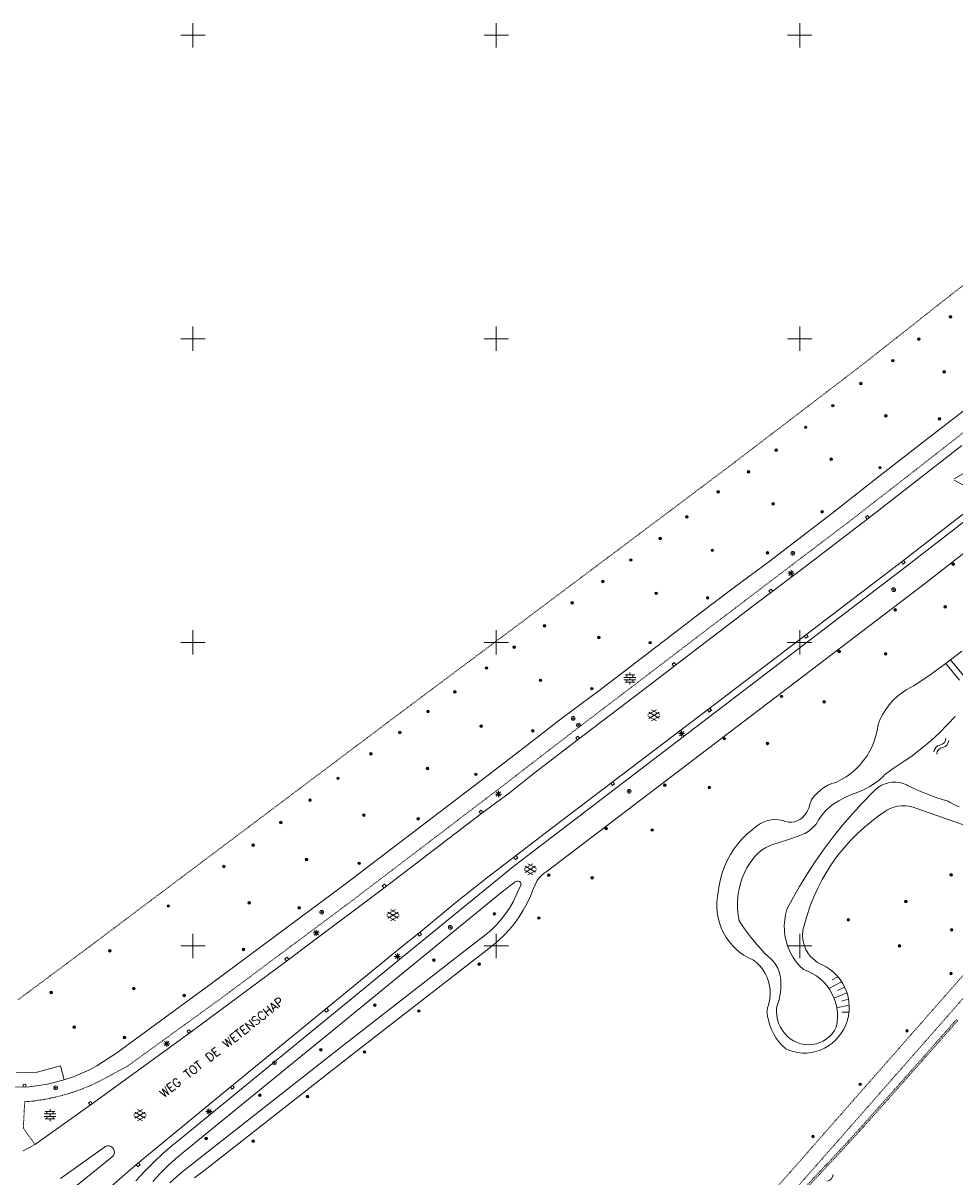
# Model space of a CAD drawing. Header units: millimetres. Extents: x 135944 to 142000, y 454200 to 456692.
# Tile 209 of 220: x 138672 to 138826, y 454562 to 454752. Entities that reach past the tile are written whole.
import ezdxf
from ezdxf.enums import TextEntityAlignment as Align

# ---------------------------------------------------------------- set-up
doc = ezdxf.new("R2010")
doc.units = ezdxf.units.MM
for name, pattern in [('TotaalGBKN2013X$0$DASHDOT', [1, 0.5, -0.25, 0, -0.25]), ('TotaalGBKN2013X$0$DASHED', [0.75, 0.5, -0.25]), ('TotaalGBKN2013X$0$DOT', [0.25, 0, -0.25]), ('TotaalGBKN2013X$0$HIDDEN', [0.375, 0.25, -0.125])]:
    doc.linetypes.add(name, pattern=pattern)
doc.layers.get('0').update_dxf_attribs({"color": 251})
doc.layers.add('TotaalGBKN2013X$0$1', color=251, linetype='Continuous')
doc.layers.add('TotaalGBKN2013X$0$GBKN binnenstad 2009$0$SEMANT_ SYMB_', color=251, linetype='Continuous')
doc.styles.add('TotaalGBKN2013X$0$TXT', font='txt.shx')

# ---------------------------------------------------------------- blocks, each defined once
blk = doc.blocks.new('TotaalGBKN2013X$0$A$C45A53C7B')
at = {"linetype": 'Continuous', "lineweight": 0}
for p, q in [((138700000, 454750000), (138700000, 454752000)), ((138750000, 454750000), (138750000, 454752000)), ((138800000, 454750000), (138800000, 454752000)), ((138698000, 454750000), (138700000, 454750000)), ((138700000, 454750000), (138702000, 454750000)), ((138700000, 454748000), (138700000, 454750000)), ((138748000, 454750000), (138750000, 454750000)), ((138750000, 454750000), (138752000, 454750000)), ((138750000, 454748000), (138750000, 454750000)), ((138798000, 454750000), (138800000, 454750000)), ((138800000, 454750000), (138802000, 454750000)), ((138800000, 454748000), (138800000, 454750000)), ((138700000, 454700000), (138700000, 454702000)), ((138750000, 454700000), (138750000, 454702000)), ((138800000, 454700000), (138800000, 454702000)), ((138698000, 454700000), (138700000, 454700000)), ((138700000, 454700000), (138702000, 454700000)), ((138700000, 454698000), (138700000, 454700000)), ((138748000, 454700000), (138750000, 454700000)), ((138750000, 454700000), (138752000, 454700000)), ((138750000, 454698000), (138750000, 454700000)), ((138798000, 454700000), (138800000, 454700000)), ((138800000, 454700000), (138802000, 454700000)), ((138800000, 454698000), (138800000, 454700000)), ((138828823, 454689578), (138820670, 454683259)), ((138820670, 454683259), (138812537, 454676911)), ((138811277, 454670416), (138826677, 454682423)), ((138812537, 454676911), (138805291, 454671241)), ((138825452, 454676944), (138826854, 454677753)), ((138832760, 454675710), (138816910, 454663380)), ((138833510, 454674920), (138817540, 454662500)), ((138826853, 454675921), (138825452, 454676730)), ((138805291, 454671241), (138797996, 454665634)), ((138835880, 454671620), (138820030, 454659260)), ((138800476, 454662144), (138811277, 454670416)), ((138797996, 454665634), (138794881, 454663270)), ((138817540, 454662500), (138752880, 454613160)), ((138794881, 454663270), (138789224, 454659101)), ((138792542, 454656155), (138800476, 454662144)), ((138798207, 454661018), (138798915, 454661726)), ((138798915, 454661018), (138798207, 454661726)), ((138798561, 454660872), (138798561, 454661872)), ((138816910, 454663380), (138800920, 454651180)), ((138798061, 454661372), (138799061, 454661372)), ((138820030, 454659260), (138758130, 454612160)), ((138789224, 454659101), (138783615, 454654868)), ((138784623, 454650143), (138792542, 454656155)), ((138783615, 454654868), (138779083, 454651374)), ((138700000, 454650000), (138700000, 454652000)), ((138750000, 454650000), (138750000, 454652000)), ((138779083, 454651374), (138773008, 454646656)), ((138800920, 454651180), (138784990, 454639040)), ((138800000, 454650000), (138800000, 454652000)), ((138698000, 454650000), (138700000, 454650000)), ((138700000, 454650000), (138702000, 454650000)), ((138700000, 454648000), (138700000, 454650000)), ((138748000, 454650000), (138750000, 454650000)), ((138750000, 454650000), (138752000, 454650000)), ((138750000, 454648000), (138750000, 454650000)), ((138774085, 454642081), (138784623, 454650143)), ((138798000, 454650000), (138800000, 454650000)), ((138800000, 454650000), (138802000, 454650000)), ((138800000, 454648000), (138800000, 454650000)), ((138824104, 454646565), (138826677, 454648529)), ((138824104, 454646565), (138826677, 454648529)), ((138773008, 454646656), (138766885, 454642002)), ((138821482, 454644666), (138824104, 454646565)), ((138821482, 454644666), (138824104, 454646565)), ((138824053, 454646528), (138826322, 454643770)), ((138824849, 454647134), (138829599, 454641361)), ((138771214, 454644638), (138772814, 454644638)), ((138771514, 454644238), (138771514, 454644638)), ((138772014, 454644638), (138772014, 454645038)), ((138772514, 454644238), (138772514, 454644638)), ((138818815, 454642831), (138821482, 454644666)), ((138818815, 454642831), (138821482, 454644666)), ((138771034, 454644238), (138772994, 454644238)), ((138771034, 454643838), (138772994, 454643838)), ((138771214, 454643438), (138772814, 454643438)), ((138771514, 454643438), (138771514, 454643838)), ((138772014, 454643838), (138772014, 454644238)), ((138772014, 454643038), (138772014, 454643438)), ((138772514, 454643438), (138772514, 454643838)), ((138817536, 454642164), (138818356, 454642616)), ((138817536, 454642164), (138818356, 454642616)), ((138818356, 454642616), (138818815, 454642831)), ((138818356, 454642616), (138818815, 454642831)), ((138766885, 454642002), (138760983, 454637611)), ((138763520, 454634054), (138774085, 454642081)), ((138815346, 454640413), (138816025, 454641059)), ((138815346, 454640413), (138816025, 454641059)), ((138816025, 454641059), (138816757, 454641644)), ((138816025, 454641059), (138816757, 454641644)), ((138816757, 454641644), (138817536, 454642164)), ((138816757, 454641644), (138817536, 454642164)), ((138784990, 454639040), (138769040, 454626900)), ((138774967, 454638095), (138776369, 454638904)), ((138776967, 454638112), (138775581, 454638913)), ((138813672, 454638165), (138814165, 454638961)), ((138813672, 454638165), (138814165, 454638961)), ((138814165, 454638961), (138814725, 454639712)), ((138814165, 454638961), (138814725, 454639712)), ((138814725, 454639712), (138815346, 454640413)), ((138814725, 454639712), (138815346, 454640413)), ((138760983, 454637611), (138754608, 454632690)), ((138776368, 454637072), (138774967, 454637881)), ((138775104, 454637482), (138776837, 454638481)), ((138776837, 454637493), (138775105, 454638495)), ((138775581, 454637063), (138776967, 454637863)), ((138812898, 454636461), (138813249, 454637329)), ((138812898, 454636461), (138813249, 454637329)), ((138813249, 454637329), (138813672, 454638165)), ((138813249, 454637329), (138813672, 454638165)), ((138825590, 454637801), (138824308, 454636406)), ((138780177, 454634628), (138780885, 454635336)), ((138780885, 454634628), (138780177, 454635336)), ((138780531, 454634482), (138780531, 454635482)), ((138812598, 454634817), (138812801, 454635768)), ((138812598, 454634817), (138812801, 454635768)), ((138812801, 454635768), (138812898, 454636461)), ((138812801, 454635768), (138812898, 454636461)), ((138822969, 454635066), (138821574, 454633784)), ((138824308, 454636406), (138822969, 454635066)), ((138756230, 454628474), (138763520, 454634054)), ((138780031, 454634982), (138781031, 454634982)), ((138811963, 454632982), (138812318, 454633886)), ((138811963, 454632982), (138812318, 454633886)), ((138812318, 454633886), (138812598, 454634817)), ((138812318, 454633886), (138812598, 454634817)), ((138821574, 454633784), (138820127, 454632562)), ((138754608, 454632690), (138748193, 454627820)), ((138810469, 454630485), (138811035, 454631275)), ((138810469, 454630485), (138811035, 454631275)), ((138811035, 454631275), (138811534, 454632109)), ((138811035, 454631275), (138811534, 454632109)), ((138811534, 454632109), (138811963, 454632982)), ((138811534, 454632109), (138811963, 454632982)), ((138820127, 454632562), (138818302, 454631149)), ((138809153, 454629056), (138809840, 454629743)), ((138809153, 454629056), (138809840, 454629743)), ((138809840, 454629743), (138810469, 454630485)), ((138809840, 454629743), (138810469, 454630485)), ((138813975, 454628160), (138815563, 454629338)), ((138815563, 454629338), (138817198, 454630451)), ((138817198, 454630451), (138818302, 454631149)), ((138748193, 454627820), (138725071, 454610151)), ((138752103, 454625173), (138756230, 454628474)), ((138806785, 454627365), (138807620, 454627863)), ((138806785, 454627365), (138807620, 454627863)), ((138807620, 454627863), (138808411, 454628428)), ((138807620, 454627863), (138808411, 454628428)), ((138808411, 454628428), (138809153, 454629056)), ((138808411, 454628428), (138809153, 454629056)), ((138813078, 454627325), (138813778, 454627960)), ((138813778, 454627960), (138813975, 454628160)), ((138750341, 454624522), (138750341, 454625522)), ((138769040, 454626900), (138758060, 454618580)), ((138802845, 454625188), (138803388, 454625676)), ((138803388, 454625676), (138803980, 454626101)), ((138803980, 454626101), (138804616, 454626458)), ((138804616, 454626458), (138805286, 454626744)), ((138805286, 454626744), (138805913, 454626937)), ((138805913, 454626937), (138806785, 454627365)), ((138805913, 454626937), (138806785, 454627365)), ((138808683, 454625016), (138809982, 454625503)), ((138809982, 454625503), (138810693, 454625802)), ((138810693, 454625802), (138811530, 454626242)), ((138811530, 454626242), (138812327, 454626750)), ((138812494, 454625787), (138812078, 454625356)), ((138812327, 454626750), (138813078, 454627325)), ((138812969, 454626164), (138812494, 454625787)), ((138813489, 454626476), (138812969, 454626164)), ((138814046, 454626716), (138813489, 454626476)), ((138814630, 454626881), (138814046, 454626716)), ((138815230, 454626968), (138814630, 454626881)), ((138815836, 454626975), (138815230, 454626968)), ((138816438, 454626903), (138815836, 454626975)), ((138817025, 454626752), (138816438, 454626903)), ((138817588, 454626525), (138817025, 454626752)), ((138817758, 454626440), (138817588, 454626525)), ((138819389, 454625674), (138817758, 454626440)), ((138821053, 454624981), (138819389, 454625674)), ((138752103, 454625173), (138747611, 454621871)), ((138749841, 454625022), (138750841, 454625022)), ((138749987, 454624668), (138750695, 454625376)), ((138750695, 454624668), (138749987, 454625376)), ((138801732, 454623526), (138801857, 454623896)), ((138801857, 454623896), (138801936, 454624051)), ((138801936, 454624051), (138802359, 454624644)), ((138802359, 454624644), (138802845, 454625188)), ((138805362, 454623259), (138806431, 454623915)), ((138806431, 454623915), (138807540, 454624501)), ((138807540, 454624501), (138808683, 454625016)), ((138812078, 454625356), (138810348, 454623591)), ((138822745, 454624362), (138821053, 454624981)), ((138824463, 454623819), (138822745, 454624362)), ((138824768, 454623624), (138824463, 454623819)), ((138825498, 454623224), (138824768, 454623624)), ((138747611, 454621871), (138731661, 454609691)), ((138800863, 454621623), (138801205, 454622146)), ((138801205, 454622146), (138801479, 454622708)), ((138801479, 454622708), (138801678, 454623301)), ((138801678, 454623301), (138801732, 454623526)), ((138803652, 454621555), (138804231, 454622229)), ((138804231, 454622229), (138804869, 454622849)), ((138804869, 454622849), (138805362, 454623259)), ((138808676, 454621770), (138807064, 454619897)), ((138810348, 454623591), (138808676, 454621770)), ((138813133, 454621522), (138814061, 454622155)), ((138814334, 454622337), (138814061, 454622155)), ((138814334, 454622337), (138814061, 454622155)), ((138814901, 454622640), (138814334, 454622337)), ((138814901, 454622640), (138814334, 454622337)), ((138815500, 454622870), (138814901, 454622640)), ((138815500, 454622870), (138814901, 454622640)), ((138816124, 454623024), (138815500, 454622870)), ((138816124, 454623024), (138815500, 454622870)), ((138816762, 454623099), (138816124, 454623024)), ((138816762, 454623099), (138816124, 454623024)), ((138817404, 454623095), (138816762, 454623099)), ((138817404, 454623095), (138816762, 454623099)), ((138818041, 454623011), (138817404, 454623095)), ((138818041, 454623011), (138817404, 454623095)), ((138818662, 454622848), (138818041, 454623011)), ((138818662, 454622848), (138818041, 454623011)), ((138819259, 454622610), (138818662, 454622848)), ((138819259, 454622610), (138818662, 454622848)), ((138828831, 454619265), (138819259, 454622610)), ((138826263, 454622896), (138825498, 454623224)), ((138792545, 454619432), (138793022, 454619836)), ((138793022, 454619836), (138793546, 454620176)), ((138793546, 454620176), (138794109, 454620446)), ((138794109, 454620446), (138794702, 454620642)), ((138794702, 454620642), (138795316, 454620761)), ((138795316, 454620761), (138795939, 454620800)), ((138795939, 454620800), (138796563, 454620760)), ((138796563, 454620760), (138797176, 454620640)), ((138797176, 454620640), (138797195, 454620635)), ((138797195, 454620635), (138797657, 454620470)), ((138797657, 454620470), (138798139, 454620382)), ((138798139, 454620382), (138798629, 454620374)), ((138798629, 454620374), (138799114, 454620446)), ((138799114, 454620446), (138799581, 454620595)), ((138799581, 454620595), (138800018, 454620818)), ((138800018, 454620818), (138800412, 454621109)), ((138800412, 454621109), (138800456, 454621148)), ((138800456, 454621148), (138800863, 454621623)), ((138802336, 454619646), (138802686, 454620064)), ((138802686, 454620064), (138803135, 454620831)), ((138803135, 454620831), (138803652, 454621555)), ((138807064, 454619897), (138805513, 454617972)), ((138810636, 454619557), (138811860, 454620571)), ((138811860, 454620571), (138813133, 454621522)), ((138758060, 454618580), (138748399, 454611144)), ((138790526, 454617645), (138791301, 454618411)), ((138790526, 454617645), (138791301, 454618411)), ((138791301, 454618411), (138792131, 454619117)), ((138791301, 454618411), (138792131, 454619117)), ((138792131, 454619117), (138792545, 454619432)), ((138792131, 454619117), (138792545, 454619432)), ((138798150, 454617527), (138799736, 454618102)), ((138799736, 454618102), (138800813, 454618541)), ((138800813, 454618541), (138801366, 454618844)), ((138801366, 454618844), (138801876, 454619214)), ((138801876, 454619214), (138802336, 454619646)), ((138805513, 454617972), (138804025, 454615998)), ((138808349, 454617351), (138809464, 454618483)), ((138809464, 454618483), (138810636, 454619557)), ((138789153, 454615954), (138789808, 454616825)), ((138789153, 454615954), (138789808, 454616825)), ((138789808, 454616825), (138790526, 454617645)), ((138789808, 454616825), (138790526, 454617645)), ((138793715, 454615761), (138794357, 454616180)), ((138794357, 454616180), (138795209, 454616618)), ((138795209, 454616618), (138798150, 454617527)), ((138804025, 454615998), (138802602, 454613977)), ((138806295, 454614927), (138807291, 454616165)), ((138807291, 454616165), (138808349, 454617351)), ((138788041, 454614081), (138788563, 454615038)), ((138788041, 454614081), (138788563, 454615038)), ((138788563, 454615038), (138789153, 454615954)), ((138788563, 454615038), (138789153, 454615954)), ((138791818, 454613703), (138792518, 454614673)), ((138792518, 454614673), (138793120, 454615277)), ((138793120, 454615277), (138793715, 454615761)), ((138805362, 454613640), (138806295, 454614927)), ((138752880, 454613160), (138736781, 454600000)), ((138754593, 454612725), (138755995, 454613534)), ((138755994, 454611702), (138754593, 454612511)), ((138754730, 454612112), (138756463, 454613111)), ((138756463, 454612123), (138754731, 454613125)), ((138756593, 454612742), (138755207, 454613543)), ((138755207, 454611693), (138756593, 454612493)), ((138787216, 454612065), (138787592, 454613088)), ((138787216, 454612065), (138787592, 454613088)), ((138787592, 454613088), (138788041, 454614081)), ((138787592, 454613088), (138788041, 454614081)), ((138790852, 454611956), (138791300, 454612849)), ((138791300, 454612849), (138791818, 454613703)), ((138802602, 454613977), (138801245, 454611911)), ((138803696, 454610934), (138804495, 454612308)), ((138804495, 454612308), (138805362, 454613640)), ((138748399, 454611144), (138743390, 454607220)), ((138750980, 454608920), (138753110, 454610550)), ((138753110, 454610550), (138753193, 454610609)), ((138753193, 454610609), (138753396, 454610684)), ((138753396, 454610684), (138753612, 454610680)), ((138753612, 454610680), (138753812, 454610599)), ((138753812, 454610599), (138753970, 454610451)), ((138753970, 454610451), (138754063, 454610256)), ((138756720, 454610760), (138756070, 454609340)), ((138757073, 454611243), (138756720, 454610760)), ((138757488, 454611674), (138757073, 454611243)), ((138757956, 454612046), (138757488, 454611674)), ((138758130, 454612160), (138757956, 454612046)), ((138786695, 454609950), (138786917, 454611017)), ((138786695, 454609950), (138786917, 454611017)), ((138786917, 454611017), (138787216, 454612065)), ((138786917, 454611017), (138787216, 454612065)), ((138790178, 454610078), (138790477, 454611031)), ((138790477, 454611031), (138790852, 454611956)), ((138801245, 454611911), (138799956, 454609802)), ((138802967, 454609521), (138803696, 454610934)), ((138725071, 454610151), (138711428, 454600000)), ((138731661, 454609691), (138718772, 454600000)), ((138740064, 454600000), (138750980, 454608920)), ((138753510, 454608880), (138753275, 454608335)), ((138754050, 454610010), (138753510, 454608880)), ((138754080, 454610040), (138754050, 454610010)), ((138754063, 454610256), (138754080, 454610040)), ((138756070, 454609340), (138755617, 454608205)), ((138786420, 454608168), (138786552, 454608870)), ((138786552, 454608870), (138786695, 454609950)), ((138786552, 454608870), (138786695, 454609950)), ((138789811, 454608117), (138789955, 454609105)), ((138789955, 454609105), (138790178, 454610078)), ((138799956, 454609802), (138798736, 454607652)), ((138802310, 454608074), (138802967, 454609521)), ((138743390, 454607220), (138737210, 454602120)), ((138752751, 454607272), (138752156, 454606246)), ((138753275, 454608335), (138752751, 454607272)), ((138755062, 454607024), (138754435, 454605879)), ((138755617, 454608205), (138755062, 454607024)), ((138786316, 454606403), (138786328, 454607288)), ((138786328, 454607288), (138786420, 454608168)), ((138789747, 454607120), (138789811, 454608117)), ((138789763, 454606122), (138789747, 454607120)), ((138798736, 454607652), (138797942, 454606161)), ((138801219, 454605090), (138801727, 454606596)), ((138801727, 454606596), (138802310, 454608074)), ((138731975, 454605181), (138733377, 454605990)), ((138733376, 454604158), (138731975, 454604967)), ((138732112, 454604568), (138733845, 454605567)), ((138733845, 454604579), (138732113, 454605581)), ((138733975, 454605198), (138732589, 454605999)), ((138732589, 454604149), (138733975, 454604949)), ((138751493, 454605263), (138750766, 454604326)), ((138752156, 454606246), (138751493, 454605263)), ((138753740, 454604775), (138752979, 454603715)), ((138754435, 454605879), (138753740, 454604775)), ((138786384, 454605520), (138786316, 454606403)), ((138786531, 454604647), (138786384, 454605520)), ((138786756, 454603791), (138786531, 454604647)), ((138789858, 454605128), (138789763, 454606122)), ((138790033, 454604145), (138789858, 454605128)), ((138797517, 454604287), (138797662, 454605145)), ((138797662, 454605145), (138797885, 454605986)), ((138797885, 454605986), (138797942, 454606161)), ((138800515, 454602590), (138801219, 454605090)), ((138749977, 454603441), (138749131, 454602611)), ((138750766, 454604326), (138749977, 454603441)), ((138752154, 454602704), (138751268, 454601746)), ((138752979, 454603715), (138752154, 454602704)), ((138787057, 454602959), (138786756, 454603791)), ((138787433, 454602157), (138787057, 454602959)), ((138790033, 454604145), (138790917, 454602809)), ((138790917, 454602809), (138791867, 454601519)), ((138797452, 454603420), (138797517, 454604287)), ((138797467, 454602550), (138797452, 454603420)), ((138700000, 454600000), (138700000, 454602000)), ((138719831, 454602152), (138720831, 454602152)), ((138719977, 454601798), (138720685, 454602506)), ((138720685, 454601798), (138719977, 454602506)), ((138720331, 454601652), (138720331, 454602652)), ((138737210, 454602120), (138734615, 454600000)), ((138748230, 454601840), (138745863, 454600000)), ((138749131, 454602611), (138748230, 454601840)), ((138750326, 454600843), (138749329, 454600000)), ((138750000, 454600000), (138750000, 454602000)), ((138751268, 454601746), (138750326, 454600843)), ((138787879, 454601393), (138787433, 454602157)), ((138788392, 454600672), (138787879, 454601393)), ((138791867, 454601519), (138792881, 454600278)), ((138797561, 454601685), (138797467, 454602550)), ((138797734, 454600833), (138797561, 454601685)), ((138797985, 454600000), (138797734, 454600833)), ((138800000, 454600000), (138800000, 454602000)), ((138800515, 454602590), (138800470, 454601658)), ((138800470, 454601658), (138800519, 454601014)), ((138800519, 454601014), (138800647, 454600380)), ((138700000, 454600000), (138698000, 454600000)), ((138700000, 454600000), (138702000, 454600000)), ((138750000, 454600000), (138748000, 454600000)), ((138750000, 454600000), (138752000, 454600000)), ((138788969, 454600000), (138788392, 454600672)), ((138792881, 454600278), (138793123, 454600000)), ((138800000, 454600000), (138798000, 454600000)), ((138800000, 454600000), (138802000, 454600000)), ((138800647, 454600380), (138800765, 454600000))]:
    blk.add_line(p, q, dxfattribs=at)
at = {"linetype": 'TotaalGBKN2013X$0$DASHDOT', "lineweight": 0}
for p, q in [((138823955, 454706484), (138836261, 454716041)), ((138810148, 454695605), (138823955, 454706484)), ((138788841, 454679337), (138810148, 454695605)), ((138771460, 454666283), (138788841, 454679337)), ((138751463, 454651299), (138771460, 454666283)), ((138732238, 454636924), (138751463, 454651299)), ((138683112, 454600000), (138732238, 454636924))]:
    blk.add_line(p, q, dxfattribs=at)
at = {"linetype": 'TotaalGBKN2013X$0$HIDDEN', "lineweight": 0}
for p, q in [((138818658, 454678068), (138830996, 454687705)), ((138808014, 454669805), (138818658, 454678068)), ((138787074, 454653909), (138808014, 454669805)), ((138763951, 454636289), (138787074, 454653909)), ((138755063, 454629466), (138763951, 454636289)), ((138751498, 454626692), (138755063, 454629466)), ((138726261, 454607481), (138751498, 454626692)), ((138716230, 454600000), (138726261, 454607481))]:
    blk.add_line(p, q, dxfattribs=at)
at = {"linetype": 'Continuous', "lineweight": 0}
for points in [[(138811446, 454670558), (138811173, 454670915), (138810815, 454670642), (138811089, 454670284)], [(138816732, 454663243), (138817006, 454662887), (138817363, 454663161), (138817088, 454663518)], [(138795548, 454658414), (138795275, 454658771), (138794917, 454658498), (138795191, 454658140)], [(138800741, 454651044), (138801014, 454650686), (138801372, 454650959), (138801099, 454651317)], [(138779600, 454646316), (138779327, 454646673), (138778969, 454646400), (138779243, 454646042)], [(138784791, 454638884), (138785064, 454638526), (138785422, 454638799), (138785149, 454639157)], [(138784811, 454638903), (138785084, 454638545), (138785442, 454638818), (138785169, 454639176)], [(138763722, 454634197), (138763449, 454634554), (138763091, 454634281), (138763365, 454633923)], [(138768861, 454626764), (138769133, 454626405), (138769491, 454626678), (138769219, 454627036)], [(138747787, 454622008), (138747515, 454622367), (138747157, 454622094), (138747429, 454621736)], [(138752901, 454614584), (138753175, 454614226), (138753532, 454614499), (138753259, 454614857)], [(138731837, 454609829), (138731565, 454610188), (138731206, 454609916), (138731478, 454609557)], [(138737036, 454601978), (138737321, 454601630), (138737669, 454601915), (138737384, 454602263)]]:
    blk.add_lwpolyline(points, dxfattribs=at)
for centre, radius in [((138824837, 454703607), 215), ((138824837, 454703607), 155), ((138824837, 454703607), 95), ((138824837, 454703607), 35), ((138819612, 454699946), 215), ((138819612, 454699946), 155), ((138819612, 454699946), 95), ((138819612, 454699946), 35), ((138815321, 454696394), 215), ((138815321, 454696394), 155), ((138815321, 454696394), 95), ((138815321, 454696394), 35), ((138823796, 454694571), 215), ((138823796, 454694571), 155), ((138823796, 454694571), 95), ((138823796, 454694571), 35), ((138810062, 454692619), 215), ((138810062, 454692619), 155), ((138810062, 454692619), 95), ((138810062, 454692619), 35), ((138805461, 454688988), 215), ((138805461, 454688988), 155), ((138805461, 454688988), 95), ((138805461, 454688988), 35), ((138814185, 454687296), 215), ((138814185, 454687296), 155), ((138814185, 454687296), 95), ((138814185, 454687296), 35), ((138823014, 454686815), 215), ((138823014, 454686815), 155), ((138823014, 454686815), 95), ((138823014, 454686815), 35), ((138800967, 454685413), 215), ((138800967, 454685413), 155), ((138800967, 454685413), 95), ((138800967, 454685413), 35), ((138796115, 454681664), 215), ((138796115, 454681664), 155), ((138796115, 454681664), 95), ((138796115, 454681664), 35), ((138805191, 454680158), 215), ((138805191, 454680158), 155), ((138805191, 454680158), 95), ((138805191, 454680158), 35), ((138813216, 454678773), 215), ((138813216, 454678773), 155), ((138813216, 454678773), 95), ((138813216, 454678773), 35), ((138791564, 454678078), 215), ((138791564, 454678078), 155), ((138791564, 454678078), 95), ((138791564, 454678078), 35), ((138786559, 454674795), 215), ((138786559, 454674795), 155), ((138786559, 454674795), 95), ((138786559, 454674795), 35), ((138795605, 454672832), 215), ((138795605, 454672832), 155), ((138795605, 454672832), 95), ((138795605, 454672832), 35), ((138803666, 454671517), 215), ((138803666, 454671517), 155), ((138803666, 454671517), 95), ((138803666, 454671517), 35), ((138781399, 454670682), 215), ((138781399, 454670682), 155), ((138781399, 454670682), 95), ((138781399, 454670682), 35), ((138776995, 454667100), 215), ((138776995, 454667100), 155), ((138776995, 454667100), 95), ((138776995, 454667100), 35), ((138772159, 454663568), 215), ((138772159, 454663568), 155), ((138772159, 454663568), 95), ((138772159, 454663568), 35), ((138785590, 454665161), 215), ((138785590, 454665161), 155), ((138785590, 454665161), 95), ((138785590, 454665161), 35), ((138794680, 454664731), 215), ((138794680, 454664731), 155), ((138794680, 454664731), 95), ((138794680, 454664731), 35), ((138798849, 454664653), 310), ((138798849, 454664653), 95), ((138798849, 454664653), 35), ((138798849, 454664653), 22.4), ((138825273, 454662887), 215), ((138825273, 454662887), 155), ((138825273, 454662887), 95), ((138825273, 454662887), 35), ((138767533, 454660045), 215), ((138767533, 454660045), 155), ((138767533, 454660045), 95), ((138767533, 454660045), 35), ((138776356, 454658078), 215), ((138776356, 454658078), 155), ((138776356, 454658078), 95), ((138776356, 454658078), 35), ((138815460, 454658670), 310), ((138815460, 454658670), 95), ((138815460, 454658670), 35), ((138815460, 454658670), 22.4), ((138762481, 454656503), 215), ((138762481, 454656503), 155), ((138762481, 454656503), 95), ((138762481, 454656503), 35), ((138784818, 454657337), 215), ((138784818, 454657337), 155), ((138784818, 454657337), 95), ((138784818, 454657337), 35), ((138823948, 454655837), 215), ((138823948, 454655837), 155), ((138823948, 454655837), 95), ((138815712, 454655341), 215), ((138815712, 454655341), 155), ((138815712, 454655341), 95), ((138815712, 454655341), 35), ((138823948, 454655837), 35), ((138757929, 454652738), 215), ((138757929, 454652738), 155), ((138757929, 454652738), 95), ((138757929, 454652738), 35), ((138766885, 454650795), 215), ((138766885, 454650795), 155), ((138766885, 454650795), 95), ((138766885, 454650795), 35), ((138752946, 454649214), 215), ((138752946, 454649214), 155), ((138752946, 454649214), 95), ((138752946, 454649214), 35), ((138775329, 454649947), 215), ((138775329, 454649947), 155), ((138775329, 454649947), 95), ((138775329, 454649947), 35), ((138806488, 454648486), 215), ((138806488, 454648486), 155), ((138806488, 454648486), 95), ((138806488, 454648486), 35), ((138814150, 454648110), 215), ((138814150, 454648110), 155), ((138814150, 454648110), 95), ((138814150, 454648110), 35), ((138748362, 454645780), 215), ((138748362, 454645780), 155), ((138748362, 454645780), 95), ((138748362, 454645780), 35), ((138757258, 454643742), 215), ((138757258, 454643742), 155), ((138757258, 454643742), 95), ((138757258, 454643742), 35), ((138743154, 454641846), 215), ((138743154, 454641846), 155), ((138743154, 454641846), 95), ((138743154, 454641846), 35), ((138765751, 454642377), 215), ((138765751, 454642377), 155), ((138765751, 454642377), 95), ((138765751, 454642377), 35), ((138796978, 454641107), 215), ((138796978, 454641107), 155), ((138796978, 454641107), 95), ((138796978, 454641107), 35), ((138738745, 454638601), 215), ((138804015, 454640189), 215), ((138804015, 454640189), 155), ((138804015, 454640189), 95), ((138804015, 454640189), 35), ((138738745, 454638601), 155), ((138738745, 454638601), 95), ((138738745, 454638601), 35), ((138762659, 454637496), 310), ((138762659, 454637496), 95), ((138762659, 454637496), 35), ((138762659, 454637496), 22.4), ((138734105, 454635156), 215), ((138734105, 454635156), 155), ((138734105, 454635156), 95), ((138734105, 454635156), 35), ((138747487, 454636185), 215), ((138747487, 454636185), 155), ((138747487, 454636185), 95), ((138747487, 454636185), 35), ((138755995, 454635443), 215), ((138755995, 454635443), 155), ((138755995, 454635443), 95), ((138755995, 454635443), 35), ((138763503, 454636355), 310), ((138763503, 454636355), 95), ((138763503, 454636355), 35), ((138763503, 454636355), 22.4), ((138787566, 454634137), 215), ((138787566, 454634137), 155), ((138787566, 454634137), 95), ((138787566, 454634137), 35), ((138794658, 454633362), 215), ((138794658, 454633362), 155), ((138794658, 454633362), 95), ((138794658, 454633362), 35), ((138729338, 454631636), 215), ((138729338, 454631636), 155), ((138729338, 454631636), 95), ((138729338, 454631636), 35), ((138738652, 454629245), 215), ((138738652, 454629245), 155), ((138738652, 454629245), 95), ((138723915, 454627603), 215), ((138723915, 454627603), 155), ((138723915, 454627603), 95), ((138723915, 454627603), 35), ((138738652, 454629245), 35), ((138746604, 454628260), 215), ((138746604, 454628260), 155), ((138746604, 454628260), 95), ((138746604, 454628260), 35), ((138771885, 454625455), 310), ((138771885, 454625455), 95), ((138777777, 454626477), 215), ((138777777, 454626477), 155), ((138777777, 454626477), 95), ((138777777, 454626477), 35), ((138785098, 454626088), 215), ((138785098, 454626088), 155), ((138785098, 454626088), 95), ((138785098, 454626088), 35), ((138719301, 454624018), 215), ((138719301, 454624018), 155), ((138719301, 454624018), 95), ((138719301, 454624018), 35), ((138771885, 454625455), 35), ((138771885, 454625455), 22.4), ((138728176, 454621553), 215), ((138728176, 454621553), 155), ((138714470, 454620332), 215), ((138714470, 454620332), 155), ((138714470, 454620332), 95), ((138714470, 454620332), 35), ((138728176, 454621553), 95), ((138728176, 454621553), 35), ((138737126, 454620956), 215), ((138737126, 454620956), 155), ((138737126, 454620956), 95), ((138737126, 454620956), 35), ((138768086, 454619325), 215), ((138768086, 454619325), 155), ((138768086, 454619325), 95), ((138768086, 454619325), 35), ((138775664, 454619096), 215), ((138775664, 454619096), 155), ((138775664, 454619096), 95), ((138775664, 454619096), 35), ((138709932, 454616601), 215), ((138709932, 454616601), 155), ((138709932, 454616601), 95), ((138709932, 454616601), 35), ((138718737, 454614231), 215), ((138718737, 454614231), 155), ((138718737, 454614231), 95), ((138718737, 454614231), 35), ((138705121, 454613105), 215), ((138705121, 454613105), 155), ((138705121, 454613105), 95), ((138705121, 454613105), 35), ((138727396, 454613607), 215), ((138727396, 454613607), 155), ((138727396, 454613607), 95), ((138727396, 454613607), 35), ((138758658, 454611654), 215), ((138758658, 454611654), 155), ((138758658, 454611654), 95), ((138758658, 454611654), 35), ((138765798, 454611239), 215), ((138765798, 454611239), 155), ((138765798, 454611239), 95), ((138765798, 454611239), 35), ((138824950, 454611690), 215), ((138824950, 454611690), 155), ((138824950, 454611690), 95), ((138824950, 454611690), 35), ((138695958, 454606578), 215), ((138695958, 454606578), 155), ((138695958, 454606578), 95), ((138695958, 454606578), 35), ((138709274, 454607094), 215), ((138709274, 454607094), 155), ((138709274, 454607094), 95), ((138709274, 454607094), 35), ((138817460, 454607310), 215), ((138817460, 454607310), 155), ((138817460, 454607310), 95), ((138817460, 454607310), 35), ((138717522, 454606266), 215), ((138717522, 454606266), 155), ((138717522, 454606266), 95), ((138717522, 454606266), 35), ((138721212, 454605552), 310), ((138721212, 454605552), 95), ((138721212, 454605552), 35), ((138721212, 454605552), 22.4), ((138749674, 454605277), 215), ((138749674, 454605277), 155), ((138749674, 454605277), 95), ((138749674, 454605277), 35), ((138757022, 454604596), 215), ((138757022, 454604596), 155), ((138757022, 454604596), 95), ((138757022, 454604596), 35), ((138742415, 454603055), 310), ((138742415, 454603055), 95), ((138742415, 454603055), 35), ((138742415, 454603055), 22.4), ((138808000, 454604300), 215), ((138808000, 454604300), 155), ((138808000, 454604300), 95), ((138808000, 454604300), 35), ((138825020, 454602660), 215), ((138825020, 454602660), 155), ((138825020, 454602660), 95), ((138825020, 454602660), 35), ((138816410, 454600000), 215), ((138816410, 454600000), 155), ((138816410, 454600000), 95), ((138816410, 454600000), 35)]:
    blk.add_circle(centre, radius, dxfattribs=at)
for centre, radius, start, end in [((138822896, 454634245), 1174, 279.34144, 359.1739), ((138823349, 454633852), 1174, 279.34144, 359.1739), ((138823342, 454631874), 1240, 101.92386, 175.67791), ((138823796, 454631480), 1240, 101.92386, 175.67791)]:
    blk.add_arc(centre, radius, start, end, dxfattribs=at)
blk = doc.blocks.new('TotaalGBKN2013X$0$A$C51EB4CD3')
at = {"linetype": 'TotaalGBKN2013X$0$DASHDOT', "lineweight": 0}
blk.add_line((138683112, 454600000), (138671208, 454591147), dxfattribs=at)
at = {"linetype": 'Continuous', "lineweight": 0}
for p, q in [((138700000, 454600000), (138698000, 454600000)), ((138700000, 454600000), (138702000, 454600000)), ((138700000, 454600000), (138700000, 454598000)), ((138703311, 454593961), (138711428, 454600000)), ((138718772, 454600000), (138715621, 454597631)), ((138734615, 454600000), (138721870, 454589590)), ((138722840, 454585910), (138740064, 454600000)), ((138736781, 454600000), (138722860, 454588620)), ((138724840, 454583660), (138745863, 454600000)), ((138726180, 454582080), (138748270, 454599210)), ((138750000, 454600000), (138748000, 454600000)), ((138748270, 454599210), (138749329, 454600000)), ((138750000, 454600000), (138752000, 454600000)), ((138750000, 454600000), (138750000, 454598000)), ((138789410, 454599559), (138788969, 454600000)), ((138790083, 454598984), (138789410, 454599559)), ((138790805, 454598471), (138790083, 454598984)), ((138793123, 454600000), (138794210, 454598824)), ((138798119, 454599645), (138797985, 454600000)), ((138800000, 454600000), (138798000, 454600000)), ((138798477, 454598852), (138798119, 454599645)), ((138800000, 454600000), (138802000, 454600000)), ((138800000, 454600000), (138800000, 454598000)), ((138800765, 454600000), (138801016, 454599405)), ((138801016, 454599405), (138801339, 454598846)), ((138715621, 454597631), (138699491, 454585711)), ((138733191, 454598272), (138734191, 454598272)), ((138733337, 454597918), (138734045, 454598626)), ((138734045, 454597918), (138733337, 454598626)), ((138733691, 454597772), (138733691, 454598772)), ((138791570, 454598026), (138790805, 454598471)), ((138792372, 454597652), (138791570, 454598026)), ((138792372, 454597652), (138792939, 454597193)), ((138792939, 454597193), (138793453, 454596674)), ((138794210, 454598824), (138794731, 454598300)), ((138794731, 454598300), (138795230, 454597892)), ((138795230, 454597892), (138795674, 454597425)), ((138795674, 454597425), (138796058, 454596907)), ((138798907, 454598096), (138798477, 454598852)), ((138799404, 454597382), (138798907, 454598096)), ((138799965, 454596717), (138799404, 454597382)), ((138801339, 454598846), (138801728, 454598330)), ((138801728, 454598330), (138802178, 454597867)), ((138802178, 454597867), (138802935, 454597261)), ((138802935, 454597261), (138804343, 454596531)), ((138793453, 454596674), (138793906, 454596102)), ((138793906, 454596102), (138794295, 454595484)), ((138794295, 454595484), (138794613, 454594827)), ((138796058, 454596907), (138796374, 454596345)), ((138796374, 454596345), (138796619, 454595748)), ((138796619, 454595748), (138796787, 454595126)), ((138796787, 454595126), (138796878, 454594488)), ((138800584, 454596106), (138799965, 454596717)), ((138800584, 454596106), (138801335, 454595830)), ((138801335, 454595830), (138802056, 454595480)), ((138802056, 454595480), (138802738, 454595061)), ((138804343, 454596531), (138804998, 454596103)), ((138804998, 454596103), (138805606, 454595610)), ((138805606, 454595610), (138806161, 454595057)), ((138687461, 454582371), (138703311, 454593961)), ((138794613, 454594827), (138794858, 454594140)), ((138794858, 454594140), (138795027, 454593429)), ((138795027, 454593429), (138795116, 454592705)), ((138796884, 454593761), (138796860, 454592895)), ((138796878, 454594488), (138796888, 454593843)), ((138796888, 454593843), (138796884, 454593761)), ((138802738, 454595061), (138803374, 454594575)), ((138803374, 454594575), (138803959, 454594028)), ((138803959, 454594028), (138804487, 454593426)), ((138804487, 454593426), (138804952, 454592774)), ((138806891, 454594095), (138804796, 454592993)), ((138806285, 454594906), (138805334, 454594406)), ((138806161, 454595057), (138806656, 454594451)), ((138807385, 454593226), (138806194, 454592686)), ((138806656, 454594451), (138807087, 454593797)), ((138807087, 454593797), (138807449, 454593103)), ((138795126, 454591975), (138795056, 454591249)), ((138795116, 454592705), (138795126, 454591975)), ((138796757, 454592034), (138796575, 454591187)), ((138796860, 454592895), (138796757, 454592034)), ((138804952, 454592774), (138805349, 454592079)), ((138805349, 454592079), (138805676, 454591348)), ((138807761, 454592292), (138805660, 454591412)), ((138805676, 454591348), (138805928, 454590588)), ((138807449, 454593103), (138807738, 454592375)), ((138807738, 454592375), (138807951, 454591622)), ((138807951, 454591622), (138808087, 454590851)), ((138721870, 454589590), (138706350, 454576900)), ((138794676, 454589809), (138794601, 454589333)), ((138794829, 454590266), (138794676, 454589809)), ((138794907, 454590534), (138794829, 454590266)), ((138795056, 454591249), (138794907, 454590534)), ((138796189, 454589731), (138796150, 454589114)), ((138796307, 454590337), (138796189, 454589731)), ((138796315, 454590360), (138796307, 454590337)), ((138796575, 454591187), (138796315, 454590360)), ((138805928, 454590588), (138806102, 454589807)), ((138808105, 454590258), (138806091, 454589828)), ((138806102, 454589807), (138806198, 454589012)), ((138808019, 454591223), (138806865, 454590895)), ((138808087, 454590851), (138808143, 454590070)), ((138808143, 454590070), (138808119, 454589288)), ((138722860, 454588620), (138697340, 454567740)), ((138794601, 454589333), (138794593, 454589091)), ((138794599, 454588953), (138794593, 454589091)), ((138794676, 454588386), (138794599, 454588953)), ((138794830, 454587835), (138794676, 454588386)), ((138795010, 454587138), (138794830, 454587835)), ((138796150, 454589114), (138796191, 454588498)), ((138796191, 454588498), (138796311, 454587892)), ((138796311, 454587892), (138796509, 454587306)), ((138806214, 454588211), (138806151, 454587413)), ((138806198, 454589012), (138806214, 454588211)), ((138807003, 454589070), (138808113, 454589095)), ((138807834, 454587750), (138807575, 454587012)), ((138808016, 454588512), (138807834, 454587750)), ((138808119, 454589288), (138808016, 454588512)), ((138699491, 454585711), (138683241, 454573881)), ((138698120, 454565770), (138722840, 454585910)), ((138795289, 454586356), (138795010, 454587138)), ((138795642, 454585604), (138795289, 454586356)), ((138796065, 454584889), (138795642, 454585604)), ((138796509, 454587306), (138796780, 454586752)), ((138796780, 454586752), (138796848, 454586637)), ((138797148, 454586088), (138796848, 454586637)), ((138797519, 454585572), (138797148, 454586088)), ((138805697, 454586059), (138805322, 454585545)), ((138806005, 454586615), (138805697, 454586059)), ((138806008, 454586625), (138806005, 454586615)), ((138806151, 454587413), (138806008, 454586625)), ((138806839, 454585632), (138806370, 454585006)), ((138807243, 454586303), (138806839, 454585632)), ((138807575, 454587012), (138807243, 454586303)), ((138695191, 454583892), (138696191, 454583892)), ((138695337, 454583538), (138696045, 454584246)), ((138696045, 454583538), (138695337, 454584246)), ((138695691, 454583392), (138695691, 454584392)), ((138796556, 454584219), (138796065, 454584889)), ((138797108, 454583599), (138796556, 454584219)), ((138797953, 454585107), (138797519, 454585572)), ((138798441, 454584699), (138797953, 454585107)), ((138798977, 454584357), (138798441, 454584699)), ((138799551, 454584084), (138798977, 454584357)), ((138800156, 454583885), (138799551, 454584084)), ((138800780, 454583764), (138800156, 454583885)), ((138801414, 454583721), (138800780, 454583764)), ((138802049, 454583759), (138801414, 454583721)), ((138802674, 454583876), (138802049, 454583759)), ((138803280, 454584071), (138802674, 454583876)), ((138803856, 454584340), (138803280, 454584071)), ((138804394, 454584679), (138803856, 454584340)), ((138804885, 454585083), (138804394, 454584679)), ((138805332, 454583977), (138804725, 454583528)), ((138805322, 454585545), (138804885, 454585083)), ((138805839, 454584430), (138805332, 454583977)), ((138806370, 454585006), (138805839, 454584430)), ((138684191, 454580231), (138687461, 454582371)), ((138698700, 454563120), (138724840, 454583660)), ((138701530, 454562750), (138726180, 454582080)), ((138797718, 454583035), (138797108, 454583599)), ((138798211, 454582823), (138797718, 454583035)), ((138798929, 454582588), (138798211, 454582823)), ((138799669, 454582431), (138798929, 454582588)), ((138800421, 454582353), (138799669, 454582431)), ((138801176, 454582354), (138800421, 454582353)), ((138801928, 454582435), (138801176, 454582354)), ((138802667, 454582596), (138801928, 454582435)), ((138803384, 454582833), (138802667, 454582596)), ((138804073, 454583145), (138803384, 454582833)), ((138804725, 454583528), (138804073, 454583145)), ((138674329, 454579228), (138678199, 454580241)), ((138678199, 454580241), (138678785, 454577954)), ((138682831, 454579533), (138684191, 454580231)), ((138670905, 454579115), (138674305, 454579196)), ((138674305, 454579196), (138674329, 454579228)), ((138678785, 454577954), (138678983, 454578011)), ((138678983, 454578011), (138680318, 454578466)), ((138680318, 454578466), (138681437, 454578907)), ((138681437, 454578907), (138682831, 454579533)), ((138670181, 454576791), (138672271, 454576761)), ((138672271, 454576761), (138673031, 454576811)), ((138673031, 454576811), (138674541, 454576993)), ((138674541, 454576993), (138676039, 454577254)), ((138676039, 454577254), (138677521, 454577594)), ((138677521, 454577594), (138678785, 454577954)), ((138706350, 454576900), (138690830, 454564120)), ((138683241, 454573881), (138674141, 454567411)), ((138677439, 454572327), (138675479, 454572327)), ((138677259, 454572727), (138675659, 454572727)), ((138675959, 454572727), (138675959, 454572327)), ((138676459, 454573127), (138676459, 454572727)), ((138676459, 454572327), (138676459, 454571927)), ((138676959, 454572727), (138676959, 454572327)), ((138691681, 454573054), (138690294, 454572255)), ((138692158, 454572635), (138690424, 454571637)), ((138690425, 454572625), (138692156, 454571622)), ((138690894, 454573046), (138692294, 454572236)), ((138702151, 454572732), (138703151, 454572732)), ((138702297, 454572378), (138703005, 454573086)), ((138703005, 454572378), (138702297, 454573086)), ((138702651, 454572232), (138702651, 454573232)), ((138677439, 454571927), (138675479, 454571927)), ((138677259, 454571527), (138675659, 454571527)), ((138675959, 454571927), (138675959, 454571527)), ((138676459, 454571527), (138676459, 454571127)), ((138676959, 454571927), (138676959, 454571527)), ((138690294, 454572006), (138691680, 454571204)), ((138692294, 454572022), (138690892, 454571214)), ((138674141, 454567411), (138673986, 454567318)), ((138678191, 454561681), (138685421, 454566871)), ((138685421, 454566871), (138685672, 454567009)), ((138685672, 454567009), (138685950, 454567072)), ((138685950, 454567072), (138686236, 454567056)), ((138686236, 454567056), (138686506, 454566962)), ((138686506, 454566962), (138686739, 454566797)), ((138686739, 454566797), (138686918, 454566574)), ((138696641, 454567166), (138695051, 454565787)), ((138697340, 454567740), (138696641, 454567166)), ((138686705, 454565271), (138679761, 454559651)), ((138686894, 454565486), (138686705, 454565271)), ((138687016, 454565744), (138686894, 454565486)), ((138686918, 454566574), (138687029, 454566310)), ((138687062, 454566026), (138687016, 454565744)), ((138687029, 454566310), (138687062, 454566026)), ((138695051, 454565787), (138693514, 454564348)), ((138695853, 454563763), (138697151, 454564950)), ((138697151, 454564950), (138698120, 454565770)), ((138690830, 454564120), (138688848, 454562431)), ((138692033, 454562851), (138690610, 454561300)), ((138693514, 454564348), (138692033, 454562851)), ((138694611, 454562517), (138695853, 454563763)), ((138697279, 454561958), (138698408, 454562894)), ((138698408, 454562894), (138698700, 454563120)), ((138688848, 454562431), (138686611, 454560425)), ((138693426, 454561216), (138694611, 454562517)), ((138696202, 454560962), (138697279, 454561958)), ((138700290, 454561806), (138701530, 454562750))]:
    blk.add_line(p, q, dxfattribs=at)
at = {"linetype": 'TotaalGBKN2013X$0$HIDDEN', "lineweight": 0}
for p, q in [((138716230, 454600000), (138704981, 454591611)), ((138704981, 454591611), (138689261, 454580221)), ((138689261, 454580221), (138684611, 454577711)), ((138681648, 454576406), (138680122, 454575864)), ((138683146, 454577022), (138681648, 454576406)), ((138684611, 454577711), (138683146, 454577022)), ((138672291, 454574361), (138672061, 454569981)), ((138673181, 454574401), (138672291, 454574361)), ((138673806, 454574469), (138673181, 454574401)), ((138675409, 454574701), (138673806, 454574469)), ((138676998, 454575011), (138675409, 454574701)), ((138678570, 454575399), (138676998, 454575011)), ((138680122, 454575864), (138678570, 454575399)), ((138672061, 454569981), (138673986, 454567318)), ((138672011, 454566241), (138673141, 454566811)), ((138673141, 454566811), (138673986, 454567318))]:
    blk.add_line(p, q, dxfattribs=at)
at = {"linetype": 'TotaalGBKN2013X$0$DOT', "lineweight": 0}
for p, q in [((138794687, 454558493), (138831172, 454600000)), ((138796519, 454556791), (138834501, 454600000))]:
    blk.add_line(p, q, dxfattribs=at)
at = {"linetype": 'TotaalGBKN2013X$0$DASHED', "lineweight": 0}
for p, q in [((138825814, 454587884), (138819841, 454581112)), ((138826020, 454587709), (138820045, 454580936)), ((138819841, 454581112), (138810221, 454570296)), ((138820045, 454580936), (138814043, 454574186)), ((138814043, 454574186), (138810414, 454570108)), ((138810221, 454570296), (138806542, 454566282)), ((138810414, 454570108), (138806726, 454566084)), ((138806542, 454566282), (138803037, 454562565)), ((138806726, 454566084), (138803234, 454562380)), ((138803037, 454562565), (138799059, 454558314)), ((138803234, 454562380), (138799244, 454558118))]:
    blk.add_line(p, q, dxfattribs=at)
at = {"linetype": 'Continuous', "lineweight": 0}
for points in [[(138715807, 454597766), (138715538, 454598127), (138715177, 454597858), (138715446, 454597497)], [(138721696, 454589447), (138721981, 454589099), (138722329, 454589384), (138722045, 454589732)], [(138699677, 454585844), (138699411, 454586207), (138699048, 454585941), (138699314, 454585578)], [(138672493, 454576763), (138672481, 454577213), (138672031, 454577201), (138672043, 454576752)], [(138706176, 454576758), (138706461, 454576410), (138706809, 454576695), (138706524, 454577043)], [(138683427, 454574011), (138683164, 454574377), (138682798, 454574114), (138683061, 454573749)], [(138690658, 454563974), (138690949, 454563631), (138691292, 454563921), (138691002, 454564265)]]:
    blk.add_lwpolyline(points, dxfattribs=at)
for centre, radius in [((138686311, 454599195), 215), ((138686311, 454599195), 155), ((138686311, 454599195), 95), ((138686311, 454599195), 35), ((138708333, 454599433), 215), ((138708333, 454599433), 155), ((138708333, 454599433), 95), ((138708333, 454599433), 35), ((138816410, 454600000), 215), ((138816410, 454600000), 155), ((138816410, 454600000), 95), ((138816410, 454600000), 35), ((138739717, 454597671), 215), ((138739717, 454597671), 155), ((138739717, 454597671), 95), ((138739717, 454597671), 35), ((138747181, 454596992), 215), ((138747181, 454596992), 155), ((138747181, 454596992), 95), ((138747181, 454596992), 35), ((138824913, 454595445), 215), ((138824913, 454595445), 155), ((138824913, 454595445), 95), ((138824913, 454595445), 35), ((138676661, 454592323), 215), ((138676661, 454592323), 155), ((138676661, 454592323), 95), ((138676661, 454592323), 35), ((138690255, 454592971), 215), ((138690255, 454592971), 155), ((138690255, 454592971), 95), ((138690255, 454592971), 35), ((138698587, 454591824), 215), ((138698587, 454591824), 155), ((138698587, 454591824), 95), ((138698587, 454591824), 35), ((138729961, 454590244), 215), ((138729961, 454590244), 155), ((138729961, 454590244), 95), ((138729961, 454590244), 35), ((138737248, 454589287), 215), ((138737248, 454589287), 155), ((138737248, 454589287), 95), ((138737248, 454589287), 35), ((138680456, 454586608), 215), ((138680456, 454586608), 155), ((138680456, 454586608), 95), ((138680456, 454586608), 35), ((138817664, 454585999), 215), ((138817664, 454585999), 155), ((138817664, 454585999), 95), ((138817664, 454585999), 35), ((138688748, 454584918), 215), ((138688748, 454584918), 155), ((138688748, 454584918), 95), ((138688748, 454584918), 35), ((138721079, 454582906), 215), ((138721079, 454582906), 155), ((138721079, 454582906), 95), ((138721079, 454582906), 35), ((138728287, 454582526), 215), ((138728287, 454582526), 155), ((138728287, 454582526), 95), ((138728287, 454582526), 35), ((138713455, 454580735), 310), ((138713455, 454580735), 95), ((138713455, 454580735), 35), ((138713455, 454580735), 22.4), ((138677402, 454576633), 310), ((138677402, 454576633), 310), ((138677402, 454576633), 95), ((138677402, 454576633), 95), ((138677402, 454576633), 35), ((138677402, 454576633), 35), ((138677402, 454576633), 22.4), ((138677402, 454576633), 22.4), ((138809966, 454577202), 215), ((138809966, 454577202), 155), ((138809966, 454577202), 95), ((138809966, 454577202), 35), ((138711034, 454575399), 215), ((138711034, 454575399), 155), ((138711034, 454575399), 95), ((138711034, 454575399), 35), ((138718879, 454575199), 215), ((138718879, 454575199), 155), ((138718879, 454575199), 95), ((138718879, 454575199), 35), ((138702188, 454568277), 215), ((138802172, 454568610), 215), ((138802172, 454568610), 155), ((138802172, 454568610), 95), ((138802172, 454568610), 35), ((138702188, 454568277), 155), ((138702188, 454568277), 95), ((138702188, 454568277), 35), ((138709921, 454567838), 215), ((138709921, 454567838), 155), ((138709921, 454567838), 95), ((138709921, 454567838), 35)]:
    blk.add_circle(centre, radius, dxfattribs=at)
blk.add_arc((138804307, 454562397), 1174, 278.06405, 357.89652, dxfattribs=at)
at = {"linetype": 'Continuous', "lineweight": 0, "style": 'TotaalGBKN2013X$0$TXT'}
blk.add_text('WEG TOT DE WETENSCHAP', height=1400, rotation=38.18053, dxfattribs=at).set_placement((138705181, 454582754), align=Align.CENTER)

msp = doc.modelspace()

# ---------------------------------------------------------------- block references
at = {"layer": 'TotaalGBKN2013X$0$1', "xscale": 0.0009999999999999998, "yscale": 0.0009999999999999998, "zscale": 0.0009999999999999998}
msp.add_blockref('TotaalGBKN2013X$0$A$C51EB4CD3', (0, 0), dxfattribs=at)
at = {"layer": 'TotaalGBKN2013X$0$GBKN binnenstad 2009$0$SEMANT_ SYMB_', "xscale": 0.0009999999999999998, "yscale": 0.0009999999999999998, "zscale": 0.0009999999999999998}
msp.add_blockref('TotaalGBKN2013X$0$A$C45A53C7B', (0, 0), dxfattribs=at)

doc.saveas('drawing.dxf')
